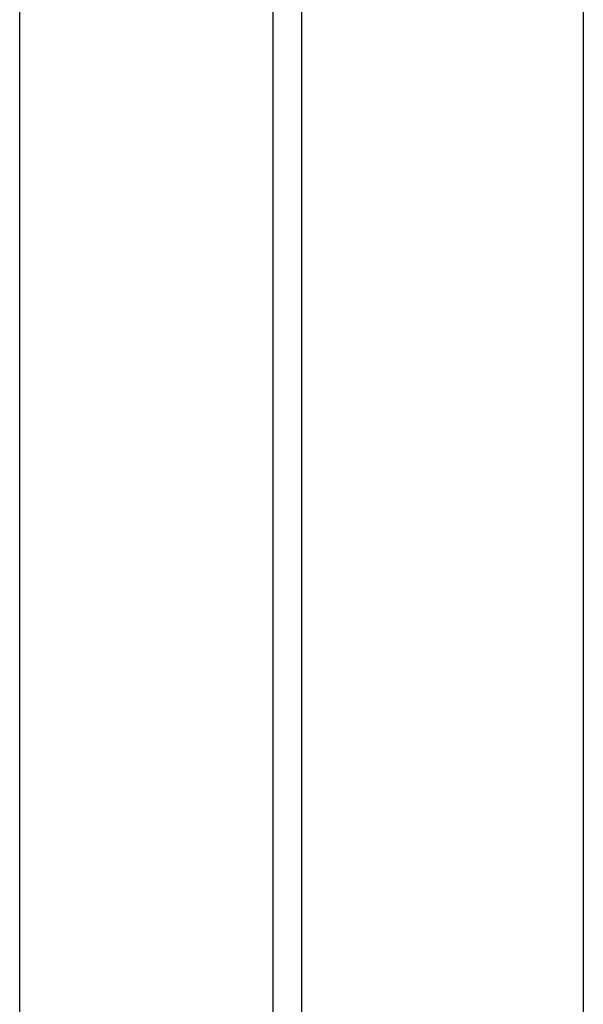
# Model space of a CAD drawing. Extents: x -89225 to 110569, y 13360 to 87647.
# Tile 25 of 256: x 8515 to 8675, y 19716 to 19995. Entities that reach past the tile are written whole.
import ezdxf

# ---------------------------------------------------------------- set-up
doc = ezdxf.new("R2010")
doc.units = 0
doc.layers.add('INSTALLATIE', color=6, linetype='Continuous')

msp = doc.modelspace()

# ---------------------------------------------------------------- linework, layer by layer
at = {"layer": 'INSTALLATIE'}
for p, q in [((8514.9, 19375.14), (8514.9, 20188.12)), ((8674.9, 20185.99), (8674.9, 19375.14)), ((8586.9, 19375.14), (8586.9, 20175.01)), ((8594.9, 20170.14), (8594.9, 19758.83)), ((8594.9, 19758.83), (8594.9, 19375.14))]:
    msp.add_line(p, q, dxfattribs=at)

doc.saveas('drawing.dxf')
